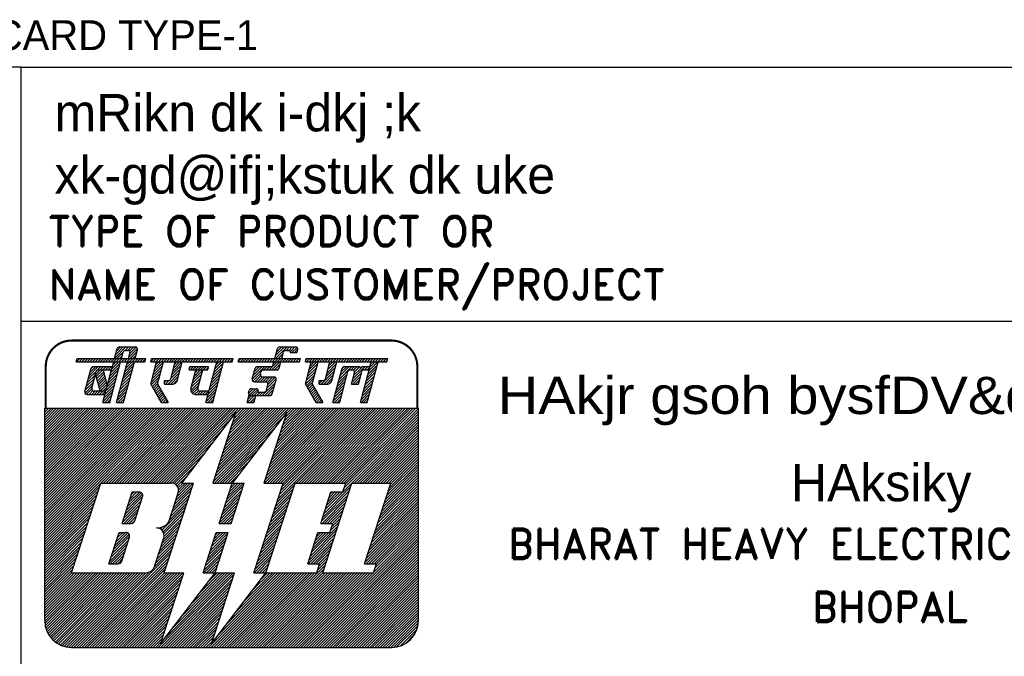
# Model space of a CAD drawing. Extents: x 23244 to 26808, y 7696 to 10216.
# Tile 5 of 9: x 25728 to 26123, y 7970 to 8225. Entities that reach past the tile are written whole.
import ezdxf
from ezdxf.enums import TextEntityAlignment as Align

# ---------------------------------------------------------------- set-up
doc = ezdxf.new("R2010")
doc.units = 0
doc.linetypes.add('AM_ISO08W050x2', pattern=[9, 6, -0.75, 1.5, -0.75])
doc.linetypes.add('DASHED', pattern=[19.05, 12.7, -6.35])
doc.layers.get('0').update_dxf_attribs({"linetype": 'CONTINUOUS'})
doc.layers.add('FORMAT', color=7, linetype='CONTINUOUS')
doc.layers.add('TEXT', color=2, linetype='CONTINUOUS')
doc.styles.add('HINDI', font='hindi')
doc.styles.add('ROMAND', font='romand')
doc.styles.add('ROMANS', font='romans.shx')

# ---------------------------------------------------------------- blocks, each defined once
blk = doc.blocks.new('*X17')
at = {"color": 0}
for p, q in [((31.687, 28.505), (32.282, 29.1)), ((31.752, 28.747), (32.105, 29.1)), ((31.817, 28.988), (31.928, 29.1)), ((31.493, 27.781), (32.121, 28.409)), ((31.558, 28.022), (32.186, 28.651)), ((31.622, 28.264), (32.251, 28.892)), ((31.299, 27.056), (31.927, 27.685)), ((31.364, 27.298), (31.992, 27.926)), ((31.428, 27.539), (32.057, 28.168)), ((31.17, 26.573), (31.798, 27.202)), ((31.234, 26.815), (31.863, 27.443)), ((31.163, 26.39), (31.733, 26.96)), ((31.34, 26.39), (31.669, 26.719)), ((31.517, 26.39), (31.604, 26.477))]:
    blk.add_line(p, q, dxfattribs=at)
blk = doc.blocks.new('*X16')
at = {"color": 0}
for p, q in [((29.691, 27.924), (30.558, 28.79)), ((29.756, 28.165), (30.381, 28.79)), ((29.821, 28.407), (30.204, 28.79)), ((29.885, 28.648), (30.027, 28.79)), ((30.505, 28.56), (30.735, 28.79)), ((30.56, 27.731), (31.188, 28.36)), ((30.625, 27.973), (31.442, 28.79)), ((30.661, 28.54), (30.911, 28.79)), ((30.689, 28.214), (31.141, 28.666)), ((30.734, 28.436), (31.068, 28.77)), ((31.147, 28.672), (31.261, 28.787)), ((31.388, 28.56), (31.618, 28.79)), ((31.565, 28.56), (31.752, 28.747)), ((29.497, 27.199), (30.126, 27.828)), ((29.562, 27.441), (30.19, 28.069)), ((29.627, 27.682), (30.255, 28.31)), ((30.625, 27.62), (31.124, 28.118)), ((30.802, 27.62), (31.059, 27.877)), ((29.303, 26.475), (29.931, 27.103)), ((29.368, 26.716), (29.996, 27.345)), ((29.433, 26.958), (30.061, 27.586)), ((30.979, 27.62), (30.994, 27.635)), ((29.395, 26.39), (29.867, 26.862)), ((29.572, 26.39), (29.802, 26.62))]:
    blk.add_line(p, q, dxfattribs=at)
blk = doc.blocks.new('*X15')
at = {"color": 0}
for p, q in [((27.698, 28.582), (28.216, 29.1)), ((27.762, 28.823), (28.039, 29.1)), ((27.827, 29.064), (27.863, 29.1)), ((28.952, 28.599), (29.454, 29.1)), ((29.017, 28.84), (29.277, 29.1)), ((29.082, 29.082), (29.1, 29.1)), ((27.504, 27.857), (28.132, 28.485)), ((27.568, 28.099), (28.197, 28.727)), ((27.633, 28.34), (28.261, 28.968)), ((28.504, 27.62), (29.386, 28.503)), ((28.823, 28.116), (29.451, 28.744)), ((28.888, 28.357), (29.516, 28.986)), ((27.441, 27.618), (28.067, 28.244)), ((27.506, 27.506), (28.002, 28.002)), ((27.571, 27.394), (27.938, 27.761)), ((28.356, 27.649), (28.557, 27.85)), ((28.356, 27.825), (28.38, 27.85)), ((28.681, 27.62), (29.322, 28.261)), ((28.857, 27.62), (29.257, 28.02)), ((29.082, 27.667), (29.172, 27.758)), ((27.635, 27.282), (27.927, 27.573)), ((27.7, 27.17), (27.992, 27.461)), ((27.765, 27.058), (28.056, 27.349)), ((27.829, 26.946), (28.121, 27.237)), ((27.894, 26.833), (28.186, 27.125)), ((27.959, 26.721), (28.25, 27.013)), ((28.024, 26.609), (28.315, 26.901)), ((28.088, 26.497), (28.38, 26.789)), ((28.158, 26.39), (28.445, 26.677)), ((28.335, 26.39), (28.509, 26.565)), ((28.511, 26.39), (28.574, 26.453))]:
    blk.add_line(p, q, dxfattribs=at)
blk = doc.blocks.new('*X14')
at = {"color": 0}
for p, q in [((27.479, 29.247), (27.562, 29.33)), ((27.509, 29.1), (27.739, 29.33)), ((27.686, 29.1), (27.916, 29.33)), ((27.863, 29.1), (28.093, 29.33)), ((28.039, 29.1), (28.269, 29.33)), ((28.216, 29.1), (28.446, 29.33)), ((28.393, 29.1), (28.623, 29.33)), ((28.57, 29.1), (28.8, 29.33)), ((28.746, 29.1), (28.976, 29.33)), ((28.923, 29.1), (29.153, 29.33)), ((29.1, 29.1), (29.33, 29.33)), ((29.277, 29.1), (29.507, 29.33)), ((29.454, 29.1), (29.684, 29.33)), ((29.63, 29.1), (29.86, 29.33)), ((29.807, 29.1), (30.037, 29.33)), ((29.984, 29.1), (30.214, 29.33)), ((30.161, 29.1), (30.391, 29.33)), ((30.337, 29.1), (30.567, 29.33)), ((30.514, 29.1), (30.744, 29.33)), ((30.691, 29.1), (30.921, 29.33)), ((30.868, 29.1), (31.098, 29.33)), ((31.045, 29.1), (31.275, 29.33)), ((31.221, 29.1), (31.451, 29.33)), ((31.398, 29.1), (31.628, 29.33)), ((31.575, 29.1), (31.805, 29.33)), ((31.752, 29.1), (31.982, 29.33)), ((31.928, 29.1), (32.158, 29.33)), ((32.105, 29.1), (32.335, 29.33)), ((32.282, 29.1), (32.512, 29.33)), ((32.459, 29.1), (32.689, 29.33)), ((32.636, 29.1), (32.866, 29.33)), ((32.812, 29.1), (32.932, 29.22))]:
    blk.add_line(p, q, dxfattribs=at)
blk = doc.blocks.new('*X13')
at = {"color": 0}
for p, q in [((25.024, 28.56), (25.564, 29.1)), ((25.201, 28.56), (25.741, 29.1)), ((25.323, 29.035), (25.388, 29.1)), ((23.882, 27.948), (24.724, 28.79)), ((23.924, 27.813), (24.445, 28.334)), ((23.946, 28.188), (24.547, 28.79)), ((24.01, 28.43), (24.371, 28.79)), ((24.075, 28.671), (24.19, 28.787)), ((24.671, 28.56), (24.901, 28.79)), ((24.848, 28.56), (25.078, 28.79)), ((25.378, 28.56), (25.757, 28.939)), ((25.556, 28.561), (25.692, 28.697)), ((24.058, 27.77), (24.453, 28.166)), ((24.234, 27.77), (24.565, 28.101)), ((24.411, 27.77), (24.741, 28.1)), ((24.552, 26.85), (25.433, 27.731)), ((24.588, 27.77), (24.918, 28.1)), ((24.765, 27.77), (25.095, 28.1)), ((24.87, 27.344), (25.486, 27.961)), ((24.896, 27.724), (25.272, 28.1)), ((24.934, 27.586), (25.422, 28.073)), ((23.633, 26.992), (23.951, 27.31)), ((23.691, 27.227), (23.759, 27.294)), ((23.696, 26.878), (24.128, 27.31)), ((23.845, 26.85), (24.256, 27.261)), ((24.022, 26.85), (24.29, 27.118)), ((24.198, 26.85), (24.428, 27.08)), ((24.375, 26.85), (24.605, 27.08)), ((24.729, 26.85), (25.369, 27.49)), ((24.905, 26.85), (25.304, 27.248)), ((25.082, 26.85), (25.239, 27.007))]:
    blk.add_line(p, q, dxfattribs=at)
blk = doc.blocks.new('*X12')
at = {"color": 0}
for p, q in [((22.95, 29.137), (23.143, 29.33)), ((23.09, 29.1), (23.32, 29.33)), ((23.266, 29.1), (23.496, 29.33)), ((23.443, 29.1), (23.673, 29.33)), ((23.62, 29.1), (23.85, 29.33)), ((23.797, 29.1), (24.027, 29.33)), ((23.973, 29.1), (24.203, 29.33)), ((24.15, 29.1), (24.38, 29.33)), ((24.327, 29.1), (24.557, 29.33)), ((24.504, 29.1), (24.734, 29.33)), ((24.681, 29.1), (24.911, 29.33)), ((24.857, 29.1), (25.087, 29.33)), ((25.034, 29.1), (25.264, 29.33)), ((25.211, 29.1), (25.441, 29.33)), ((25.388, 29.1), (25.618, 29.33)), ((25.564, 29.1), (25.794, 29.33)), ((25.741, 29.1), (25.971, 29.33)), ((25.918, 29.1), (26.148, 29.33)), ((26.095, 29.1), (26.325, 29.33)), ((26.272, 29.1), (26.502, 29.33)), ((26.448, 29.1), (26.678, 29.33)), ((26.625, 29.1), (26.855, 29.33)), ((26.802, 29.1), (27.032, 29.33)), ((26.979, 29.1), (27.076, 29.197))]:
    blk.add_line(p, q, dxfattribs=at)
blk = doc.blocks.new('*X11')
at = {"color": 0}
for p, q in [((25.441, 29.33), (26.211, 30.1)), ((25.452, 29.518), (26.034, 30.1)), ((25.517, 29.759), (25.857, 30.1)), ((25.582, 30.002), (25.671, 30.091)), ((25.618, 29.33), (25.951, 29.663)), ((26.158, 29.87), (26.388, 30.1)), ((26.334, 29.87), (26.564, 30.1)), ((26.443, 29.802), (26.741, 30.1)), ((26.538, 29.72), (26.886, 30.068)), ((26.715, 29.72), (26.942, 29.948)), ((25.794, 29.33), (25.886, 29.422))]:
    blk.add_line(p, q, dxfattribs=at)
blk = doc.blocks.new('*X10')
at = {"color": 0}
for p, q in [((23.562, 26.39), (24.022, 26.85)), ((23.602, 26.607), (23.845, 26.85)), ((23.667, 26.849), (23.696, 26.878)), ((23.738, 26.39), (24.101, 26.753)), ((23.915, 26.39), (24.036, 26.511))]:
    blk.add_line(p, q, dxfattribs=at)
blk = doc.blocks.new('*X9')
at = {"color": 0}
for p, q in [((17.094, 29.115), (17.309, 29.33)), ((17.256, 29.1), (17.486, 29.33)), ((17.433, 29.1), (17.663, 29.33)), ((17.61, 29.1), (17.84, 29.33)), ((17.786, 29.1), (18.016, 29.33)), ((17.963, 29.1), (18.193, 29.33)), ((18.14, 29.1), (18.37, 29.33)), ((18.317, 29.1), (18.547, 29.33)), ((18.493, 29.1), (18.723, 29.33)), ((18.67, 29.1), (18.9, 29.33)), ((18.847, 29.1), (19.077, 29.33)), ((19.024, 29.1), (19.254, 29.33)), ((19.201, 29.1), (19.431, 29.33)), ((19.377, 29.1), (19.607, 29.33)), ((19.554, 29.1), (19.784, 29.33)), ((19.731, 29.1), (19.961, 29.33)), ((19.908, 29.1), (20.138, 29.33)), ((20.084, 29.1), (20.314, 29.33)), ((20.261, 29.1), (20.491, 29.33)), ((20.438, 29.1), (20.668, 29.33)), ((20.615, 29.1), (20.845, 29.33)), ((20.791, 29.1), (21.021, 29.33)), ((20.968, 29.1), (21.198, 29.33)), ((21.145, 29.1), (21.375, 29.33)), ((21.322, 29.1), (21.552, 29.33)), ((21.499, 29.1), (21.729, 29.33)), ((21.675, 29.1), (21.905, 29.33)), ((21.852, 29.1), (22.082, 29.33)), ((22.029, 29.1), (22.259, 29.33)), ((22.206, 29.1), (22.436, 29.33)), ((22.382, 29.1), (22.611, 29.329)), ((19.698, 28.713), (19.774, 28.79)), ((19.721, 28.56), (19.951, 28.79)), ((19.898, 28.56), (20.128, 28.79)), ((20.075, 28.56), (20.305, 28.79)), ((20.251, 28.56), (20.481, 28.79)), ((20.428, 28.56), (20.658, 28.79)), ((20.605, 28.56), (20.835, 28.79)), ((20.782, 28.56), (20.952, 28.73))]:
    blk.add_line(p, q, dxfattribs=at)
blk = doc.blocks.new('*X8')
at = {"color": 0}
for p, q in [((17.312, 28.449), (17.941, 29.077)), ((17.377, 28.691), (17.786, 29.1)), ((17.442, 28.932), (17.61, 29.1)), ((18.567, 28.466), (19.195, 29.095)), ((18.631, 28.708), (19.024, 29.1)), ((18.696, 28.949), (18.847, 29.1)), ((21.322, 28.393), (21.95, 29.021)), ((21.386, 28.634), (21.852, 29.1)), ((21.451, 28.876), (21.675, 29.1)), ((17.118, 27.725), (17.746, 28.353)), ((17.183, 27.966), (17.811, 28.594)), ((17.247, 28.208), (17.876, 28.836)), ((18.251, 27.62), (19.001, 28.37)), ((18.437, 27.983), (19.066, 28.612)), ((18.502, 28.225), (19.13, 28.853)), ((19.938, 27.893), (20.566, 28.521)), ((20.002, 28.134), (20.428, 28.56)), ((20.067, 28.376), (20.251, 28.56)), ((21.192, 27.91), (21.821, 28.538)), ((21.257, 28.151), (21.885, 28.78)), ((17.127, 27.556), (17.682, 28.112)), ((17.191, 27.444), (17.617, 27.87)), ((18.006, 27.728), (18.127, 27.85)), ((18.074, 27.62), (18.305, 27.851)), ((18.428, 27.62), (18.936, 28.129)), ((18.607, 27.622), (18.872, 27.887)), ((19.773, 27.197), (20.372, 27.797)), ((19.808, 27.41), (20.437, 28.038)), ((19.873, 27.651), (20.501, 28.28)), ((20.998, 27.185), (21.627, 27.814)), ((21.063, 27.427), (21.691, 28.055)), ((21.128, 27.668), (21.756, 28.297)), ((17.256, 27.332), (17.552, 27.629)), ((17.321, 27.22), (17.612, 27.512)), ((17.385, 27.108), (17.677, 27.4)), ((17.45, 26.996), (17.742, 27.288)), ((17.515, 26.884), (17.807, 27.176)), ((17.58, 26.772), (17.871, 27.064)), ((19.819, 27.067), (20.307, 27.555)), ((19.907, 26.978), (20.247, 27.318)), ((20.038, 26.932), (20.301, 27.195)), ((20.212, 26.93), (20.442, 27.16)), ((20.389, 26.93), (20.619, 27.16)), ((20.566, 26.93), (20.796, 27.16)), ((20.743, 26.93), (20.973, 27.16)), ((20.804, 26.461), (21.433, 27.089)), ((20.869, 26.702), (21.497, 27.331)), ((20.92, 26.93), (21.562, 27.572)), ((17.644, 26.66), (17.936, 26.952)), ((17.709, 26.548), (18.001, 26.839)), ((17.774, 26.436), (18.065, 26.727)), ((17.905, 26.39), (18.13, 26.615)), ((18.081, 26.39), (18.195, 26.503)), ((18.258, 26.39), (18.259, 26.391)), ((20.91, 26.39), (21.368, 26.848)), ((21.087, 26.39), (21.303, 26.606))]:
    blk.add_line(p, q, dxfattribs=at)
blk = doc.blocks.new('*X7')
at = {"color": 0}
for p, q in [((13.409, 28.259), (13.711, 28.56)), ((13.448, 28.121), (13.888, 28.56)), ((13.462, 28.488), (13.512, 28.538)), ((13.487, 27.983), (13.945, 28.441)), ((13.526, 27.845), (13.98, 28.299)), ((13.565, 27.707), (14.015, 28.157)), ((13.604, 27.57), (14.05, 28.015)), ((13.643, 27.432), (14.085, 27.873)), ((13.682, 27.294), (14.12, 27.731)), ((13.725, 27.16), (14.155, 27.59)), ((13.902, 27.16), (14.168, 27.426)), ((14.079, 27.16), (14.103, 27.184))]:
    blk.add_line(p, q, dxfattribs=at)
blk = doc.blocks.new('*X6')
at = {"color": 0}
for p, q in [((12.909, 27.935), (13.462, 28.488)), ((12.974, 28.177), (13.587, 28.79)), ((13.039, 28.418), (13.41, 28.79)), ((13.104, 28.66), (13.232, 28.788)), ((13.512, 28.538), (13.764, 28.79)), ((13.711, 28.56), (13.941, 28.79)), ((13.888, 28.56), (14.118, 28.79)), ((14.064, 28.56), (14.294, 28.79)), ((14.241, 28.56), (14.471, 28.79)), ((14.418, 28.56), (14.491, 28.633)), ((12.715, 27.211), (13.259, 27.755)), ((12.78, 27.452), (13.324, 27.997)), ((12.845, 27.694), (13.389, 28.238)), ((12.699, 27.018), (13.195, 27.514)), ((12.794, 26.936), (13.147, 27.289)), ((12.965, 26.93), (13.217, 27.182)), ((13.141, 26.93), (13.371, 27.16)), ((13.318, 26.93), (13.548, 27.16)), ((13.495, 26.93), (13.725, 27.16)), ((13.672, 26.93), (13.902, 27.16)), ((13.849, 26.93), (14.079, 27.16)), ((14.025, 26.93), (14.038, 26.943))]:
    blk.add_line(p, q, dxfattribs=at)
blk = doc.blocks.new('*X5')
at = {"color": 0}
for p, q in [((12.129, 29.1), (12.359, 29.33)), ((12.154, 29.301), (12.183, 29.33)), ((12.306, 29.1), (12.536, 29.33)), ((12.483, 29.1), (12.713, 29.33)), ((12.66, 29.1), (12.89, 29.33)), ((12.837, 29.1), (13.067, 29.33)), ((13.013, 29.1), (13.243, 29.33)), ((13.19, 29.1), (13.42, 29.33)), ((13.367, 29.1), (13.597, 29.33)), ((13.544, 29.1), (13.774, 29.33)), ((13.72, 29.1), (13.95, 29.33)), ((13.897, 29.1), (14.127, 29.33)), ((14.074, 29.1), (14.304, 29.33)), ((14.251, 29.1), (14.481, 29.33)), ((14.428, 29.1), (14.658, 29.33)), ((14.604, 29.1), (14.834, 29.33)), ((14.781, 29.1), (15.011, 29.33)), ((14.958, 29.1), (15.188, 29.33)), ((15.135, 29.1), (15.365, 29.33)), ((15.311, 29.1), (15.541, 29.33)), ((15.488, 29.1), (15.718, 29.33)), ((15.665, 29.1), (15.895, 29.33)), ((15.842, 29.1), (16.072, 29.33)), ((16.019, 29.1), (16.249, 29.33)), ((16.195, 29.1), (16.425, 29.33)), ((16.372, 29.1), (16.602, 29.33)), ((16.549, 29.1), (16.755, 29.306))]:
    blk.add_line(p, q, dxfattribs=at)
blk = doc.blocks.new('*X4')
at = {"color": 0}
for p, q in [((14.685, 29.358), (15.428, 30.1)), ((14.75, 29.599), (15.251, 30.1)), ((14.815, 29.841), (15.074, 30.1)), ((14.834, 29.33), (15.249, 29.745)), ((15.372, 29.868), (15.604, 30.1)), ((15.551, 29.87), (15.781, 30.1)), ((15.618, 29.407), (16.21, 29.999)), ((15.667, 29.809), (15.958, 30.1)), ((15.683, 29.648), (16.124, 30.089)), ((15.718, 29.33), (16.182, 29.794)), ((15.011, 29.33), (15.184, 29.503)), ((15.895, 29.33), (16.117, 29.552))]:
    blk.add_line(p, q, dxfattribs=at)
blk = doc.blocks.new('*X3')
at = {"color": 0}
for p, q in [((14.426, 28.392), (15.055, 29.02)), ((14.491, 28.633), (14.958, 29.1)), ((14.556, 28.875), (14.781, 29.1)), ((15.36, 28.441), (15.988, 29.069)), ((15.424, 28.683), (15.842, 29.1)), ((15.489, 28.924), (15.665, 29.1)), ((14.297, 27.909), (14.925, 28.537)), ((14.362, 28.15), (14.99, 28.779)), ((15.165, 27.717), (15.794, 28.345)), ((15.23, 27.958), (15.859, 28.586)), ((15.295, 28.2), (15.923, 28.828)), ((14.103, 27.184), (14.731, 27.813)), ((14.168, 27.426), (14.796, 28.054)), ((14.232, 27.667), (14.861, 28.296)), ((15.036, 27.234), (15.664, 27.862)), ((15.101, 27.475), (15.729, 28.103)), ((13.909, 26.46), (14.537, 27.088)), ((13.973, 26.701), (14.602, 27.33)), ((14.038, 26.943), (14.667, 27.571)), ((14.842, 26.509), (15.47, 27.138)), ((14.907, 26.751), (15.535, 27.379)), ((14.971, 26.992), (15.6, 27.621)), ((14.016, 26.39), (14.472, 26.847)), ((14.192, 26.39), (14.408, 26.605)), ((14.9, 26.39), (15.406, 26.896)), ((15.076, 26.39), (15.341, 26.655)), ((15.253, 26.39), (15.276, 26.413))]:
    blk.add_line(p, q, dxfattribs=at)
blk = doc.blocks.new('*X2')
at = {"color": 0}
for p, q in [((10, 17.425), (18.575, 26)), ((10, 17.601), (18.399, 26)), ((10, 17.778), (18.222, 26)), ((10, 17.955), (18.045, 26)), ((10, 18.132), (17.868, 26)), ((10, 18.309), (17.691, 26)), ((10, 18.485), (17.515, 26)), ((10, 18.662), (17.338, 26)), ((10, 18.839), (17.161, 26)), ((10, 19.016), (16.984, 26)), ((10, 19.192), (16.808, 26)), ((10, 19.369), (16.631, 26)), ((10, 19.546), (16.454, 26)), ((10, 19.723), (16.277, 26)), ((10, 19.899), (16.101, 26)), ((10, 20.076), (15.924, 26)), ((10, 20.253), (15.747, 26)), ((10, 20.43), (15.57, 26)), ((10, 20.607), (15.393, 26)), ((10, 20.783), (15.217, 26)), ((10, 20.96), (15.04, 26)), ((10, 21.137), (14.863, 26)), ((10, 21.314), (14.686, 26)), ((10, 21.49), (14.51, 26)), ((10, 21.667), (14.333, 26)), ((10, 21.844), (14.156, 26)), ((10, 22.021), (13.979, 26)), ((10, 22.198), (13.802, 26)), ((10, 22.374), (13.626, 26)), ((10, 22.551), (13.449, 26)), ((10, 22.728), (13.272, 26)), ((10, 22.905), (13.095, 26)), ((10, 23.081), (12.919, 26)), ((10, 23.258), (12.742, 26)), ((10, 23.435), (12.565, 26)), ((10, 23.612), (12.388, 26)), ((10, 23.789), (12.211, 26)), ((10, 23.965), (12.035, 26)), ((10, 24.142), (11.858, 26)), ((10, 24.319), (11.681, 26)), ((10, 24.496), (11.504, 26)), ((10, 24.672), (11.328, 26)), ((10, 24.849), (11.151, 26)), ((10, 25.026), (10.974, 26)), ((10, 25.203), (10.797, 26)), ((10, 25.38), (10.62, 26)), ((10, 25.556), (10.444, 26)), ((10, 25.733), (10.267, 26)), ((10, 25.91), (10.09, 26)), ((13.752, 21), (18.752, 26)), ((13.929, 21), (18.929, 26)), ((14.106, 21), (19.106, 26)), ((14.282, 21), (19.282, 26)), ((14.459, 21), (19.459, 26)), ((14.636, 21), (19.636, 26)), ((14.813, 21), (19.813, 26)), ((14.99, 21), (19.99, 26)), ((15.166, 21), (20.166, 26)), ((15.343, 21), (20.343, 26)), ((15.52, 21), (20.52, 26)), ((15.697, 21), (20.697, 26)), ((15.873, 21), (20.873, 26)), ((16.05, 21), (21.05, 26)), ((16.227, 21), (21.227, 26)), ((16.404, 21), (21.404, 26)), ((16.581, 21), (21.581, 26)), ((16.757, 21), (21.757, 26)), ((16.934, 21), (21.934, 26)), ((17.111, 21), (22.111, 26)), ((17.288, 21), (22.288, 26)), ((17.464, 21), (22.464, 26)), ((17.641, 21), (22.641, 26)), ((17.818, 21), (22.818, 26)), ((17.995, 21), (22.995, 26)), ((21.285, 21.108), (26.177, 26)), ((21.354, 21), (26.354, 26)), ((21.37, 21.37), (26, 26)), ((21.455, 21.631), (25.823, 26)), ((21.54, 21.893), (25.646, 26)), ((21.625, 22.155), (25.47, 26)), ((21.71, 22.417), (25.293, 26)), ((21.795, 22.679), (25.116, 26)), ((21.88, 22.941), (24.939, 26)), ((21.965, 23.203), (24.763, 26)), ((22.05, 23.464), (24.586, 26)), ((22.135, 23.726), (24.409, 26)), ((22.22, 23.988), (24.232, 26)), ((22.306, 24.25), (24.055, 26)), ((22.391, 24.512), (23.879, 26)), ((22.476, 24.774), (23.702, 26)), ((22.561, 25.036), (23.525, 26)), ((22.646, 25.298), (23.348, 26)), ((22.731, 25.559), (23.172, 26)), ((24.704, 21.169), (29.536, 26)), ((24.712, 21), (29.712, 26)), ((24.789, 21.431), (29.359, 26)), ((24.875, 21.693), (29.182, 26)), ((24.889, 21), (29.889, 26)), ((24.96, 21.954), (29.005, 26)), ((25.045, 22.216), (28.828, 26)), ((25.066, 21), (30.066, 26)), ((25.13, 22.478), (28.652, 26)), ((25.215, 22.74), (28.475, 26)), ((25.243, 21), (30.243, 26)), ((25.3, 23.002), (28.298, 26)), ((25.385, 23.264), (28.121, 26)), ((25.419, 21), (30.419, 26)), ((25.47, 23.526), (27.945, 26)), ((25.555, 23.787), (27.768, 26)), ((25.596, 21), (30.596, 26)), ((25.609, 19.952), (31.657, 26)), ((25.64, 24.049), (27.591, 26)), ((25.694, 20.214), (31.48, 26)), ((25.725, 24.311), (27.414, 26)), ((25.773, 21), (30.773, 26)), ((25.779, 20.476), (31.303, 26)), ((25.81, 24.573), (27.237, 26)), ((25.864, 20.738), (31.127, 26)), ((25.896, 24.835), (27.061, 26)), ((25.949, 21), (30.95, 26)), ((25.981, 25.097), (26.884, 26)), ((26.066, 25.359), (26.707, 26)), ((26.151, 25.62), (26.53, 26)), ((26.834, 21), (31.834, 26)), ((27.01, 21), (32.01, 26)), ((27.187, 21), (32.187, 26)), ((27.364, 21), (32.364, 26)), ((27.541, 21), (32.541, 26)), ((27.718, 21), (32.718, 26)), ((27.894, 21), (32.894, 26)), ((28.071, 21), (33.071, 26)), ((28.248, 21), (33.248, 26)), ((28.425, 21), (33.425, 26)), ((28.601, 21), (33.601, 26)), ((28.778, 21), (33.778, 26)), ((28.955, 21), (33.955, 26)), ((29.132, 21), (34.132, 26)), ((29.309, 21), (34.309, 26)), ((29.485, 21), (34.485, 26)), ((29.662, 21), (34.662, 26)), ((29.839, 21), (34.839, 26)), ((30.016, 21), (35, 25.984)), ((30.129, 20.936), (35, 25.808)), ((18.172, 21), (22.369, 25.198)), ((21.53, 21), (25.905, 25.375)), ((29.959, 20.413), (35, 25.454)), ((30.044, 20.675), (35, 25.631)), ((30.723, 21), (35, 25.277)), ((30.899, 21), (35, 25.101)), ((18.348, 21), (21.787, 24.439)), ((21.707, 21), (25.323, 24.616)), ((31.076, 21), (35, 24.924)), ((31.253, 21), (35, 24.747)), ((31.43, 21), (35, 24.57)), ((31.607, 21), (35, 24.393)), ((21.884, 21), (24.741, 23.857)), ((31.783, 21), (35, 24.217)), ((31.96, 21), (35, 24.04)), ((32.137, 21), (35, 23.863)), ((18.521, 20.996), (21.205, 23.68)), ((22.061, 21), (24.159, 23.098)), ((32.314, 21), (35, 23.686)), ((32.49, 21), (35, 23.51)), ((32.667, 21), (35, 23.333)), ((32.844, 21), (35, 23.156)), ((18.661, 20.959), (20.623, 22.921)), ((32.956, 20.405), (35, 22.449)), ((33.021, 21), (35, 22.979)), ((33.041, 20.667), (35, 22.626)), ((33.126, 20.929), (35, 22.802)), ((18.771, 20.892), (20.041, 22.163)), ((22.237, 21), (23.577, 22.34)), ((32.616, 19.358), (35, 21.742)), ((32.701, 19.619), (35, 21.919)), ((32.786, 19.881), (35, 22.095)), ((32.871, 20.143), (35, 22.272)), ((18.859, 20.803), (19.459, 21.404)), ((22.414, 21), (22.995, 21.581)), ((32.361, 18.572), (35, 21.211)), ((32.446, 18.834), (35, 21.388)), ((32.531, 19.096), (35, 21.565)), ((10, 17.248), (13.748, 20.996)), ((10, 17.071), (13.663, 20.734)), ((10, 16.894), (13.578, 20.472)), ((18.599, 19.306), (19.784, 20.491)), ((18.684, 19.568), (19.869, 20.753)), ((18.769, 19.83), (19.939, 21)), ((18.854, 20.092), (19.763, 21)), ((18.923, 20.691), (19.232, 21)), ((18.939, 20.354), (19.586, 21)), ((18.959, 20.55), (19.409, 21)), ((22.019, 19.367), (23.204, 20.552)), ((22.104, 19.629), (23.289, 20.814)), ((22.189, 19.891), (23.298, 21)), ((22.274, 20.153), (23.121, 21)), ((22.359, 20.415), (22.945, 21)), ((22.444, 20.677), (22.768, 21)), ((22.53, 20.939), (22.591, 21)), ((25.439, 19.428), (26.624, 20.614)), ((25.524, 19.69), (26.709, 20.875)), ((28.604, 18.704), (30.381, 20.482)), ((28.689, 18.966), (30.466, 20.743)), ((32.02, 17.525), (35, 20.504)), ((32.105, 17.786), (35, 20.681)), ((32.19, 18.048), (35, 20.858)), ((32.276, 18.31), (35, 21.035)), ((10, 16.718), (13.493, 20.211)), ((10, 16.541), (13.408, 19.949)), ((18.429, 18.783), (19.614, 19.968)), ((18.514, 19.044), (19.699, 20.229)), ((21.764, 18.582), (22.949, 19.767)), ((21.849, 18.844), (23.034, 20.029)), ((21.934, 19.106), (23.119, 20.291)), ((25.184, 18.643), (26.369, 19.828)), ((25.269, 18.905), (26.454, 20.09)), ((25.354, 19.167), (26.539, 20.352)), ((28.518, 18.442), (30.296, 20.22)), ((28.553, 18.3), (30.211, 19.958)), ((28.774, 19.228), (29.946, 20.4)), ((28.859, 19.49), (29.769, 20.4)), ((28.944, 19.751), (29.592, 20.4)), ((29.029, 20.013), (29.416, 20.4)), ((29.114, 20.275), (29.239, 20.4)), ((31.68, 16.477), (35, 19.797)), ((31.765, 16.739), (35, 19.974)), ((31.85, 17.001), (35, 20.151)), ((31.935, 17.263), (35, 20.328)), ((10, 16.364), (13.323, 19.687)), ((10, 16.187), (13.238, 19.425)), ((10, 16.01), (13.153, 19.163)), ((17.847, 17.847), (19.444, 19.444)), ((17.922, 17.745), (19.359, 19.182)), ((18.344, 18.521), (19.529, 19.706)), ((21.679, 18.32), (22.864, 19.505)), ((21.836, 18.3), (22.779, 19.243)), ((25.013, 18.119), (26.199, 19.304)), ((25.099, 18.381), (26.284, 19.566)), ((28.73, 18.3), (30.126, 19.696)), ((28.907, 18.3), (30.041, 19.434)), ((29.083, 18.3), (29.956, 19.172)), ((31.425, 15.692), (35, 19.267)), ((31.51, 15.953), (35, 19.444)), ((31.595, 16.215), (35, 19.62)), ((10, 15.834), (13.068, 18.901)), ((10, 15.657), (12.982, 18.639)), ((17.972, 17.619), (19.274, 18.92)), ((17.984, 17.454), (19.189, 18.658)), ((22.012, 18.3), (22.694, 18.981)), ((22.189, 18.3), (22.609, 18.719)), ((22.366, 18.3), (22.523, 18.458)), ((24.758, 17.334), (25.943, 18.519)), ((24.843, 17.595), (26.028, 18.781)), ((24.928, 17.857), (26.113, 19.042)), ((29.193, 18.056), (29.785, 18.649)), ((29.26, 18.3), (29.871, 18.91)), ((31.51, 15.6), (35, 19.09)), ((31.687, 15.6), (35, 18.913)), ((31.863, 15.6), (35, 18.737)), ((32.04, 15.6), (35, 18.56)), ((10, 15.48), (12.897, 18.377)), ((10, 15.303), (12.812, 18.116)), ((10, 15.127), (12.727, 17.854)), ((17.626, 17.98), (17.658, 18.011)), ((17.748, 16.688), (18.933, 17.873)), ((17.749, 17.926), (17.909, 18.086)), ((17.833, 16.95), (19.018, 18.135)), ((17.919, 17.211), (19.104, 18.396)), ((24.588, 16.81), (25.773, 17.995)), ((24.673, 17.072), (25.858, 18.257)), ((27.147, 10), (35, 17.853)), ((27.753, 16.085), (29.53, 17.863)), ((27.838, 16.347), (29.615, 18.125)), ((29.108, 17.794), (29.7, 18.387)), ((32.014, 15.044), (35, 18.029)), ((32.099, 15.305), (35, 18.206)), ((32.184, 15.567), (35, 18.383)), ((10, 14.95), (12.642, 17.592)), ((10, 14.773), (12.557, 17.33)), ((17.578, 16.164), (18.763, 17.349)), ((17.663, 16.426), (18.848, 17.611)), ((20.913, 15.963), (22.098, 17.148)), ((20.998, 16.225), (22.183, 17.41)), ((21.083, 16.487), (22.268, 17.672)), ((21.168, 16.749), (22.119, 17.7)), ((21.253, 17.011), (21.943, 17.7)), ((21.338, 17.273), (21.766, 17.7)), ((21.423, 17.534), (21.589, 17.7)), ((24.333, 16.024), (25.518, 17.209)), ((24.418, 16.286), (25.603, 17.471)), ((24.503, 16.548), (25.688, 17.733)), ((27.324, 10), (35, 17.676)), ((27.501, 10), (35, 17.499)), ((27.621, 15.6), (29.36, 17.339)), ((27.668, 15.824), (29.445, 17.601)), ((27.678, 10), (35, 17.322)), ((27.854, 10), (35, 17.146)), ((27.923, 16.609), (29.014, 17.7)), ((28.008, 16.871), (28.837, 17.7)), ((28.093, 17.133), (28.66, 17.7)), ((28.178, 17.395), (28.483, 17.7)), ((28.263, 17.657), (28.307, 17.7)), ((10, 14.596), (12.472, 17.068)), ((10, 14.419), (12.387, 16.806)), ((10, 14.243), (12.302, 16.544)), ((17.321, 15.376), (18.508, 16.563)), ((17.408, 15.64), (18.593, 16.825)), ((17.493, 15.902), (18.678, 17.087)), ((20.743, 15.44), (21.928, 16.625)), ((20.828, 15.701), (22.013, 16.886)), ((24.163, 15.501), (25.348, 16.686)), ((24.248, 15.762), (25.433, 16.947)), ((27.798, 15.6), (29.275, 17.077)), ((27.974, 15.6), (29.19, 16.816)), ((28.031, 10), (35, 16.969)), ((28.151, 15.6), (29.105, 16.554)), ((28.208, 10), (35, 16.792)), ((28.385, 10), (35, 16.615)), ((10, 14.066), (12.217, 16.283)), ((10, 13.889), (12.132, 16.021)), ((12.121, 10), (18.423, 16.302)), ((12.298, 10), (18.338, 16.04)), ((20.657, 15), (21.758, 16.101)), ((20.658, 15.178), (21.843, 16.363)), ((20.834, 15), (21.673, 15.839)), ((24.016, 15), (25.178, 16.162)), ((24.078, 15.239), (25.263, 16.424)), ((24.192, 15), (25.092, 15.9)), ((28.328, 15.6), (29.02, 16.292)), ((28.342, 15.437), (28.935, 16.03)), ((28.562, 10), (35, 16.438)), ((28.738, 10), (35, 16.262)), ((28.915, 10), (35, 16.085)), ((29.092, 10), (35, 15.908)), ((10, 13.712), (12.047, 15.759)), ((10, 13.536), (11.961, 15.497)), ((10, 13.359), (11.876, 15.235)), ((12.475, 10), (18.253, 15.778)), ((12.652, 10), (18.168, 15.516)), ((12.828, 10), (18.083, 15.254)), ((21.01, 15), (21.588, 15.577)), ((21.187, 15), (21.502, 15.315)), ((23.258, 10), (28.764, 15.506)), ((23.435, 10), (28.679, 15.244)), ((24.369, 15), (25.007, 15.638)), ((24.546, 15), (24.922, 15.376)), ((28.257, 15.176), (28.85, 15.768)), ((29.269, 10), (35, 15.731)), ((29.445, 10), (35, 15.555)), ((29.622, 10), (35, 15.378)), ((29.799, 10), (35, 15.201)), ((10, 11.768), (13.232, 15)), ((10, 11.945), (13.055, 15)), ((10, 12.121), (12.879, 15)), ((10, 12.298), (12.702, 15)), ((10, 12.475), (12.525, 15)), ((10, 12.652), (12.348, 15)), ((10, 12.828), (12.172, 15)), ((10, 13.005), (11.995, 15)), ((10, 13.182), (11.818, 15)), ((10.011, 11.602), (13.409, 15)), ((10.035, 11.449), (13.586, 15)), ((10.069, 11.306), (13.763, 15)), ((10.113, 11.173), (13.939, 15)), ((10.164, 11.048), (14.116, 15)), ((10.224, 10.931), (14.293, 15)), ((10.29, 10.82), (14.47, 15)), ((10.363, 10.716), (14.646, 15)), ((10.442, 10.619), (14.823, 15)), ((10.527, 10.527), (15, 15)), ((10.619, 10.442), (15.177, 15)), ((10.716, 10.363), (15.354, 15)), ((10.82, 10.29), (15.53, 15)), ((10.931, 10.224), (15.707, 15)), ((11.048, 10.164), (15.884, 15)), ((11.173, 10.113), (16.061, 15)), ((11.306, 10.069), (16.237, 15)), ((11.449, 10.035), (16.414, 15)), ((11.602, 10.011), (16.591, 15)), ((11.768, 10), (16.768, 15)), ((11.945, 10), (16.988, 15.043)), ((13.005, 10), (18.005, 15)), ((13.182, 10), (18.182, 15)), ((13.359, 10), (18.359, 15)), ((13.536, 10), (18.536, 15)), ((13.712, 10), (18.712, 15)), ((13.889, 10), (18.889, 15)), ((14.066, 10), (19.066, 15)), ((14.243, 10), (19.243, 15)), ((14.419, 10), (19.243, 14.823)), ((14.596, 10), (19.157, 14.561)), ((17.601, 10), (22.601, 15)), ((17.778, 10), (22.662, 14.884)), ((17.955, 10), (22.577, 14.622)), ((18.027, 10.602), (22.425, 15)), ((18.609, 11.361), (22.248, 15)), ((19.191, 12.12), (22.071, 15)), ((19.773, 12.878), (21.894, 15)), ((20.355, 13.637), (21.718, 15)), ((20.937, 14.396), (21.541, 15)), ((20.96, 10), (25.96, 15)), ((21.137, 10), (26.137, 15)), ((21.314, 10), (26.314, 15)), ((21.364, 15), (21.417, 15.053)), ((21.49, 10), (26.49, 15)), ((21.562, 10.779), (25.783, 15)), ((21.667, 10), (26.667, 15)), ((21.844, 10), (26.844, 15)), ((22.021, 10), (27.021, 15)), ((22.144, 11.538), (25.607, 15)), ((22.198, 10), (27.198, 15)), ((22.374, 10), (27.374, 15)), ((22.551, 10), (27.551, 15)), ((22.726, 12.297), (25.43, 15)), ((22.728, 10), (27.728, 15)), ((22.905, 10), (27.905, 15)), ((23.081, 10), (28.081, 15)), ((23.308, 13.055), (25.253, 15)), ((23.612, 10), (28.612, 15)), ((23.789, 10), (28.789, 15)), ((23.89, 13.814), (25.076, 15)), ((23.965, 10), (28.965, 15)), ((24.142, 10), (29.142, 15)), ((24.319, 10), (29.319, 15)), ((24.472, 14.573), (24.899, 15)), ((24.496, 10), (29.496, 15)), ((24.672, 10), (29.672, 15)), ((24.723, 15), (24.837, 15.114)), ((24.849, 10), (29.849, 15)), ((25.026, 10), (30.026, 15)), ((25.203, 10), (30.203, 15)), ((25.38, 10), (30.38, 15)), ((25.556, 10), (30.556, 15)), ((25.733, 10), (30.733, 15)), ((25.91, 10), (30.91, 15)), ((26.087, 10), (31.087, 15)), ((26.263, 10), (31.263, 15)), ((26.44, 10), (31.44, 15)), ((26.617, 10), (31.617, 15)), ((26.794, 10), (31.794, 15)), ((26.971, 10), (31.971, 15)), ((29.976, 10), (35, 15.024)), ((30.153, 10), (35, 14.847)), ((30.329, 10), (35, 14.671)), ((14.773, 10), (19.072, 14.299)), ((14.95, 10), (18.987, 14.038)), ((18.132, 10), (22.492, 14.36)), ((18.309, 10), (22.407, 14.099)), ((18.485, 10), (22.322, 13.837)), ((30.506, 10), (35, 14.494)), ((30.683, 10), (35, 14.317)), ((30.86, 10), (35, 14.14)), ((31.036, 10), (35, 13.964)), ((15.127, 10), (18.902, 13.776)), ((15.303, 10), (18.817, 13.514)), ((15.48, 10), (18.732, 13.252)), ((18.662, 10), (22.237, 13.575)), ((18.839, 10), (22.152, 13.313)), ((31.213, 10), (35, 13.787)), ((31.39, 10), (35, 13.61)), ((31.567, 10), (35, 13.433)), ((31.744, 10), (35, 13.256)), ((15.657, 10), (18.647, 12.99)), ((15.834, 10), (18.562, 12.728)), ((19.016, 10), (22.067, 13.051)), ((19.192, 10), (21.982, 12.789)), ((19.369, 10), (21.897, 12.527)), ((31.92, 10), (35, 13.08)), ((32.097, 10), (35, 12.903)), ((32.274, 10), (35, 12.726)), ((32.451, 10), (35, 12.549)), ((16.01, 10), (18.477, 12.466)), ((16.187, 10), (18.392, 12.205)), ((16.364, 10), (18.307, 11.943)), ((19.546, 10), (21.812, 12.266)), ((19.723, 10), (21.726, 12.004)), ((32.627, 10), (35, 12.373)), ((32.804, 10), (35, 12.196)), ((32.981, 10), (35, 12.019)), ((16.541, 10), (18.222, 11.681)), ((16.718, 10), (18.136, 11.419)), ((19.899, 10), (21.641, 11.742)), ((20.076, 10), (21.556, 11.48)), ((20.253, 10), (21.471, 11.218)), ((33.158, 10), (35, 11.842)), ((33.34, 10.005), (34.995, 11.66)), ((33.545, 10.033), (34.967, 11.455)), ((33.786, 10.098), (34.902, 11.214)), ((16.894, 10), (18.051, 11.157)), ((17.071, 10), (17.966, 10.895)), ((17.248, 10), (17.881, 10.633)), ((20.43, 10), (21.386, 10.956)), ((20.607, 10), (21.301, 10.694)), ((34.114, 10.25), (34.75, 10.886)), ((17.425, 10), (17.796, 10.371)), ((20.783, 10), (21.216, 10.433))]:
    blk.add_line(p, q, dxfattribs=at)
blk = doc.blocks.new('*X1')
at = {"color": 0}
for p, q in [((15.283, 18.642), (16.468, 19.827)), ((15.368, 18.904), (16.553, 20.088)), ((15.454, 19.166), (16.539, 20.251)), ((15.539, 19.428), (16.461, 20.35)), ((15.624, 19.69), (16.333, 20.399)), ((15.709, 19.951), (16.157, 20.4)), ((15.794, 20.213), (15.981, 20.4)), ((15.198, 18.38), (16.383, 19.565)), ((15.295, 18.3), (16.298, 19.303)), ((15.472, 18.3), (16.213, 19.042)), ((15.648, 18.3), (16.128, 18.78)), ((15.828, 18.303), (16.043, 18.518)), ((14.433, 16.024), (15.618, 17.209)), ((14.518, 16.285), (15.683, 17.451)), ((14.603, 16.547), (15.642, 17.587)), ((14.688, 16.809), (15.55, 17.671)), ((14.773, 17.071), (15.402, 17.7)), ((14.858, 17.333), (15.225, 17.7)), ((14.943, 17.595), (15.048, 17.7)), ((14.347, 15.762), (15.533, 16.947)), ((14.363, 15.6), (15.447, 16.685)), ((14.539, 15.6), (15.362, 16.423)), ((14.716, 15.6), (15.277, 16.161)), ((14.893, 15.6), (15.192, 15.899))]:
    blk.add_line(p, q, dxfattribs=at)
blk = doc.blocks.new('MONO1')
for p, q in [((7.178, 24.077), (7.354, 24.736)), ((7.499, 24.847), (8.569, 24.847)), ((7.638, 24.077), (7.753, 24.506)), ((7.898, 24.617), (8.047, 24.617)), ((8.098, 24.077), (8.192, 24.428)), ((8.558, 24.077), (8.713, 24.658)), ((17.902, 24.077), (18.078, 24.736)), ((18.223, 24.847), (19.292, 24.847)), ((18.362, 24.077), (18.477, 24.506)), ((18.621, 24.617), (18.869, 24.617)), ((18.926, 24.467), (18.941, 24.523)), ((18.926, 24.467), (19.386, 24.467)), ((19.386, 24.467), (19.437, 24.658)), ((4.6, 23.847), (4.662, 24.077)), ((4.6, 23.847), (7.116, 23.847)), ((4.662, 24.077), (7.178, 24.077)), ((6.85, 21.137), (7.576, 23.847)), ((7.033, 23.537), (7.116, 23.847)), ((7.116, 23.847), (7.576, 23.847)), ((7.178, 24.077), (7.638, 24.077)), ((7.31, 21.137), (8.036, 23.847)), ((7.576, 23.847), (8.036, 23.847)), ((7.638, 24.077), (8.098, 24.077)), ((7.77, 21.137), (8.496, 23.847)), ((8.036, 23.847), (8.496, 23.847)), ((8.098, 24.077), (8.558, 24.077)), ((8.496, 23.847), (9.2, 23.847)), ((8.558, 24.077), (9.262, 24.077)), ((9.2, 23.847), (9.262, 24.077)), ((9.59, 23.847), (9.652, 24.077)), ((9.59, 22.367), (9.987, 23.847)), ((9.59, 23.847), (9.987, 23.847)), ((9.652, 24.077), (15.112, 24.077)), ((9.987, 23.847), (10.447, 23.847)), ((10.05, 22.367), (10.447, 23.847)), ((10.447, 23.847), (11.237, 23.847)), ((10.931, 22.708), (11.237, 23.847)), ((11.237, 23.847), (11.697, 23.847)), ((11.36, 22.589), (11.697, 23.847)), ((11.697, 23.847), (14.011, 23.847)), ((13.285, 21.137), (14.011, 23.847)), ((13.745, 21.137), (14.471, 23.847)), ((14.011, 23.847), (14.471, 23.847)), ((14.471, 23.847), (15.05, 23.847)), ((15.05, 23.847), (15.112, 24.077)), ((15.44, 23.847), (15.502, 24.077)), ((15.44, 23.847), (17.84, 23.847)), ((15.502, 24.077), (17.902, 24.077)), ((17.787, 23.648), (17.84, 23.847)), ((17.84, 23.847), (18.3, 23.847)), ((17.902, 24.077), (18.362, 24.077)), ((18.185, 23.418), (18.3, 23.847)), ((18.3, 23.847), (19.55, 23.847)), ((18.362, 24.077), (19.612, 24.077)), ((19.55, 23.847), (19.612, 24.077)), ((19.94, 23.847), (20.002, 24.077)), ((19.94, 22.367), (20.337, 23.847)), ((19.94, 23.847), (20.337, 23.847)), ((20.002, 24.077), (25.462, 24.077)), ((20.337, 23.847), (20.797, 23.847)), ((20.4, 22.367), (20.797, 23.847)), ((20.797, 23.847), (21.587, 23.847)), ((21.281, 22.708), (21.587, 23.847)), ((21.587, 23.847), (22.047, 23.847)), ((21.71, 22.589), (22.047, 23.847)), ((22.047, 23.847), (24.347, 23.847)), ((24.08, 21.137), (24.807, 23.847)), ((24.264, 23.537), (24.347, 23.847)), ((24.347, 23.847), (24.807, 23.847)), ((24.807, 23.847), (25.4, 23.847)), ((25.4, 23.847), (25.462, 24.077)), ((5.191, 21.866), (5.609, 23.426)), ((5.753, 23.537), (7.033, 23.537)), ((5.902, 23.033), (5.945, 23.196)), ((6.09, 23.307), (6.416, 23.307)), ((6.416, 23.307), (6.971, 23.307)), ((6.416, 23.307), (6.682, 22.226)), ((6.682, 22.226), (6.971, 23.307)), ((6.971, 23.307), (7.033, 23.537)), ((12.157, 23.307), (12.218, 23.537)), ((12.157, 23.307), (12.617, 23.307)), ((12.218, 23.537), (13.468, 23.537)), ((12.281, 22.055), (12.617, 23.307)), ((12.617, 23.307), (13.077, 23.307)), ((12.752, 22.096), (13.077, 23.307)), ((13.077, 23.307), (13.407, 23.307)), ((13.407, 23.307), (13.468, 23.537)), ((16.384, 22.706), (16.577, 23.426)), ((16.722, 23.537), (17.642, 23.537)), ((16.933, 23.036), (16.976, 23.196)), ((17.12, 23.307), (18.04, 23.307)), ((21.78, 21.137), (22.394, 23.426)), ((22.24, 21.137), (22.792, 23.196)), ((22.539, 23.537), (23.494, 23.537)), ((22.937, 23.307), (23.086, 23.307)), ((23.03, 22.367), (23.231, 23.118)), ((23.49, 22.367), (23.712, 23.196)), ((23.62, 21.137), (24.202, 23.307)), ((23.644, 23.386), (23.644, 23.387)), ((23.644, 23.386), (23.644, 23.387)), ((23.794, 23.537), (24.264, 23.537)), ((23.857, 23.307), (24.202, 23.307)), ((24.202, 23.307), (24.264, 23.537)), ((5.651, 22.096), (5.902, 23.033)), ((6.22, 21.907), (5.902, 23.033)), ((10.506, 22.367), (10.506, 22.597)), ((10.506, 22.597), (10.787, 22.597)), ((16.529, 22.517), (17.288, 22.517)), ((17.078, 22.847), (17.837, 22.847)), ((17.727, 21.708), (17.981, 22.658)), ((20.856, 22.597), (21.137, 22.597)), ((20.856, 22.367), (20.856, 22.597)), ((5.795, 21.907), (6.22, 21.907)), ((6.22, 21.907), (6.596, 21.907)), ((6.39, 21.137), (6.596, 21.907)), ((6.596, 21.907), (6.682, 22.226)), ((9.59, 22.367), (10.3, 21.137)), ((10.05, 22.367), (10.76, 21.137)), ((10.506, 22.367), (11.07, 22.367)), ((12.897, 21.907), (13.491, 21.907)), ((16.138, 21.786), (16.181, 21.946)), ((16.325, 22.057), (16.646, 22.057)), ((16.78, 21.827), (16.791, 21.868)), ((16.78, 21.827), (17.184, 21.827)), ((17.329, 21.938), (17.433, 22.328)), ((19.94, 22.367), (20.65, 21.137)), ((20.4, 22.367), (21.11, 21.137)), ((20.856, 22.367), (21.42, 22.367)), ((23.03, 22.367), (23.49, 22.367)), ((5.335, 21.677), (6.535, 21.677)), ((6.39, 21.137), (6.85, 21.137)), ((7.31, 21.137), (7.77, 21.137)), ((10.3, 21.137), (10.76, 21.137)), ((12.571, 21.677), (13.43, 21.677)), ((13.285, 21.137), (13.745, 21.137)), ((16.044, 21.137), (16.178, 21.639)), ((16.044, 21.137), (16.504, 21.137)), ((16.283, 21.597), (16.627, 21.597)), ((16.504, 21.137), (16.627, 21.597)), ((16.627, 21.597), (17.582, 21.597)), ((20.65, 21.137), (21.11, 21.137)), ((20.65, 21.137), (21.11, 21.137)), ((21.78, 21.137), (22.24, 21.137)), ((23.62, 21.137), (24.08, 21.137)), ((2.5, 20.747), (27.5, 20.747)), ((2.5, 6.547), (2.5, 20.747)), ((15.293, 20.497), (11.65, 15.747)), ((15.293, 20.497), (13.75, 15.747)), ((18.693, 20.497), (15.05, 15.747)), ((18.693, 20.497), (17.15, 15.747)), ((27.5, 6.547), (27.5, 20.747)), ((4.3, 9.747), (6.25, 15.747)), ((6.25, 15.747), (10.961, 15.747)), ((10.5, 9.747), (12.45, 15.747)), ((11.65, 15.747), (12.45, 15.747)), ((13.75, 15.747), (15.85, 15.747)), ((14.172, 13.047), (15.05, 15.747)), ((14.972, 13.047), (15.85, 15.747)), ((16.5, 9.747), (18.45, 15.747)), ((17.15, 15.747), (18.45, 15.747)), ((17.3, 9.747), (19.25, 15.747)), ((19.25, 15.747), (22.65, 15.747)), ((21.1, 9.747), (23.05, 15.747)), ((22.455, 15.147), (22.65, 15.747)), ((23.05, 15.747), (25.65, 15.747)), ((23.895, 10.347), (25.65, 15.747)), ((7.672, 13.047), (8.355, 15.147)), ((8.355, 15.147), (8.81, 15.147)), ((8.528, 13.22), (9.048, 14.82)), ((10.809, 13.162), (11.437, 15.092)), ((20.972, 13.047), (21.655, 15.147)), ((21.655, 15.147), (22.455, 15.147)), ((7.672, 13.047), (8.291, 13.047)), ((14.172, 13.047), (14.972, 13.047)), ((20.972, 13.047), (21.772, 13.047)), ((21.577, 12.447), (21.772, 13.047)), ((6.795, 10.347), (7.477, 12.447)), ((7.477, 12.447), (7.933, 12.447)), ((7.651, 10.52), (8.171, 12.12)), ((9.835, 10.162), (10.462, 12.092)), ((13.1, 9.747), (13.977, 12.447)), ((13.9, 9.747), (14.777, 12.447)), ((13.977, 12.447), (14.777, 12.447)), ((20.095, 10.347), (20.777, 12.447)), ((20.777, 12.447), (21.577, 12.447)), ((6.795, 10.347), (7.413, 10.347)), ((20.095, 10.347), (20.895, 10.347)), ((20.7, 9.747), (20.895, 10.347)), ((23.895, 10.347), (24.695, 10.347)), ((24.5, 9.747), (24.695, 10.347)), ((4.3, 9.747), (9.264, 9.747)), ((10.257, 4.997), (13.9, 9.747)), ((10.257, 4.997), (11.8, 9.747)), ((10.5, 9.747), (11.8, 9.747)), ((13.1, 9.747), (15.2, 9.747)), ((13.657, 4.997), (17.3, 9.747)), ((13.657, 4.997), (15.2, 9.747)), ((16.5, 9.747), (20.7, 9.747)), ((21.1, 9.747), (24.5, 9.747)), ((4.3, 4.747), (25.7, 4.747))]:
    blk.add_line(p, q)
at = {"const_width": 0.14}
blk.add_lwpolyline([(2.57, 20.747), (2.57, 23.547, -0.414214), (4.3, 25.277), (25.7, 25.277, -0.414214), (27.43, 23.547), (27.43, 20.747)], format="xyb", dxfattribs=at)
for centre, radius, start, end in [((7.499, 24.697), 0.15, 90, 165), ((7.898, 24.467), 0.15, 90, 165), ((8.047, 24.467), 0.15, 345, 90), ((8.569, 24.697), 0.15, 345, 90), ((18.223, 24.697), 0.15, 90, 165), ((18.621, 24.467), 0.15, 90, 165), ((18.869, 24.542), 0.075, 345, 90), ((19.292, 24.697), 0.15, 345, 90), ((5.753, 23.387), 0.15, 90, 165), ((6.09, 23.157), 0.15, 90, 165), ((16.722, 23.387), 0.15, 90, 165), ((17.12, 23.157), 0.15, 90, 165), ((17.642, 23.687), 0.15, 270, 345), ((18.04, 23.457), 0.15, 270, 345), ((22.539, 23.387), 0.15, 90, 165), ((22.937, 23.157), 0.15, 90, 165), ((23.086, 23.157), 0.15, 345, 90), ((23.494, 23.387), 0.15, 0, 90), ((23.794, 23.387), 0.15, 90, 180), ((23.857, 23.157), 0.15, 90, 165), ((10.787, 22.747), 0.15, 270, 345), ((11.07, 22.667), 0.3, 270, 345), ((16.529, 22.667), 0.15, 165, 270), ((17.078, 22.997), 0.15, 165, 270), ((17.288, 22.367), 0.15, 345, 90), ((17.837, 22.697), 0.15, 345, 90), ((21.137, 22.747), 0.15, 270, 345), ((21.42, 22.667), 0.3, 270, 345), ((5.335, 21.827), 0.15, 165, 270), ((5.795, 22.057), 0.15, 165, 270), ((12.571, 21.977), 0.3, 165, 270), ((12.897, 22.057), 0.15, 165, 270), ((16.283, 21.747), 0.15, 165, 225.99804), ((16.325, 21.907), 0.15, 90, 165), ((16.646, 21.907), 0.15, 345, 90), ((17.184, 21.977), 0.15, 270, 345), ((16.283, 21.747), 0.15, 225.99804, 270), ((17.582, 21.747), 0.15, 270, 345), ((10.961, 15.247), 0.5, 342, 90), ((8.81, 14.897), 0.25, 342, 90), ((8.291, 13.297), 0.25, 270, 342), ((10.007, 13.73), 0.983, 268.80535, 324.67404), ((9.987, 12.247), 0.5, 342, 90), ((7.933, 12.197), 0.25, 342, 90), ((7.413, 10.597), 0.25, 270, 342), ((9.264, 10.347), 0.6, 270, 342), ((4.3, 6.547), 1.8, 180, 270), ((25.7, 6.547), 1.8, 270, 0)]:
    blk.add_arc(centre, radius, start, end)
for name in ['*X4', '*X11', '*X5', '*X3', '*X9', '*X8', '*X12', '*X13', '*X15', '*X14', '*X17', '*X6', '*X7', '*X16', '*X10', '*X2', '*X1']:
    blk.add_blockref(name, (-7.5, -5.253))
blk = doc.blocks.new('A2')
at = {"linetype": 'DASHED'}
blk.add_line((414, 85), (344, 85), dxfattribs=at)
for p, q in [((413.974, 85), (584, 85)), ((414, 85), (584, 85)), ((414, 10), (414, 85)), ((414, 68), (584, 68))]:
    blk.add_line(p, q)
at = {"layer": 'TEXT'}
blk.add_blockref('MONO1', (413.086, 41.431), dxfattribs=at)
at = {"color": 5}
blk.add_text('CARD TYPE-1', height=2, dxfattribs=at).set_placement((412.179, 86.13))
at = {"style": 'HINDI'}
for s, p in [('mRikn dk i-dkj ;k', (416.243, 80.699)), ('xk-gd@ifj;kstuk dk uke', (416.243, 76.533)), ('HAksiky', (465.519, 55.957))]:
    blk.add_text(s, height=2.5, dxfattribs=at).set_placement(p)
at = {"style": 'HINDI', "width": 0.952011}
blk.add_text('HAkjr gsoh bysfDV&dYl fyfeVsM', height=2.5, dxfattribs=at).set_placement((445.902, 61.792), (499.85, 61.792), align=Align.FIT)
at = {"color": 7, "style": 'ROMANS', "width": 1.3}
blk.add_attdef('DRG_NO', (70.142, 412.284), '', height=3.5, rotation=180, dxfattribs=at)
at = {"style": 'ROMANS'}
for tag, p, width in [('SHTNO', (9.066, 107.771), 0.8), ('REV_NO', (9.087, 98.484), 0.8), ('DRG_NO', (9.166, 70.138), 0.9)]:
    blk.add_attdef(tag, p, '', height=2.8, rotation=90, dxfattribs=dict(at, width=width))
at = {"color": 7, "style": 'ROMANS'}
for tag, p, height in [('PRODUCT', (483.318, 73.616), 4), ('DRN_SIGN', (535.969, 58.042), 2), ('CHD_SIGN', (535.801, 51.997), 2), ('APP_SIGN', (535.716, 46.195), 2), ('TITLE1', (425.966, 19.606), 3.5), ('TITLE2', (425.654, 13.39), 3.5)]:
    blk.add_attdef(tag, p, '', height=height, dxfattribs=at)
for tag, height, p in [('DRN_BY', 2, (523.697, 59.351)), ('DRN_DATE', 1.7, (562.228, 59.45)), ('CHD_DATE', 1.7, (562.131, 53.934)), ('CHD_BY', 2, (523.697, 53.343)), ('NOVAR', 2.5, (577.981, 47.881)), ('APP_BY', 2, (523.697, 47.335)), ('APP_DATE', 1.7, (562.131, 47.435)), ('ITNO', 2.5, (562.336, 33.536)), ('SCALE', 2.5, (485.637, 32.88)), ('REFTOASSY', 2.5, (532.311, 32.264)), ('NOIT', 2.5, (577.66, 31.839)), ('REV_NO', 3.5, (578.695, 19.146)), ('SHTNO', 2.5, (541.297, 12.542)), ('NOSHT', 2.5, (581.127, 12.72))]:
    blk.add_attdef(tag, text='', height=height, dxfattribs=at).set_placement(p, align=Align.MIDDLE)
at = {"color": 7, "style": 'ROMANS', "width": 0.8}
blk.add_attdef('WEIGHT', text='', height=2.3, dxfattribs=at).set_placement((504.273, 32.626), align=Align.MIDDLE)
at = {"color": 7, "style": 'ROMANS', "width": 1.3}
blk.add_attdef('DRG_NO', (514.76, 19.088), '', height=3.5, dxfattribs=at)
at = {"layer": 'TEXT', "style": 'ROMAND'}
for s, p in [('TYPE OF PRODUCT OR', (415.842, 73.021)), ('NAME OF CUSTOMER/PROJECT', (415.842, 69.468)), ('BHARAT HEAVY ELECTRICALS LTD.', (446.588, 52.11)), ('BHOPAL', (466.928, 47.896))]:
    blk.add_text(s, height=2, dxfattribs=at).set_placement(p)

msp = doc.modelspace()

# ---------------------------------------------------------------- block references
at = {"layer": 'FORMAT', "linetype": 'AM_ISO08W050x2', "xscale": 6, "yscale": 6, "zscale": 6}
msp.add_blockref('A2', (23244.26389921, 7696.33859331), dxfattribs=at)

doc.saveas('drawing.dxf')
